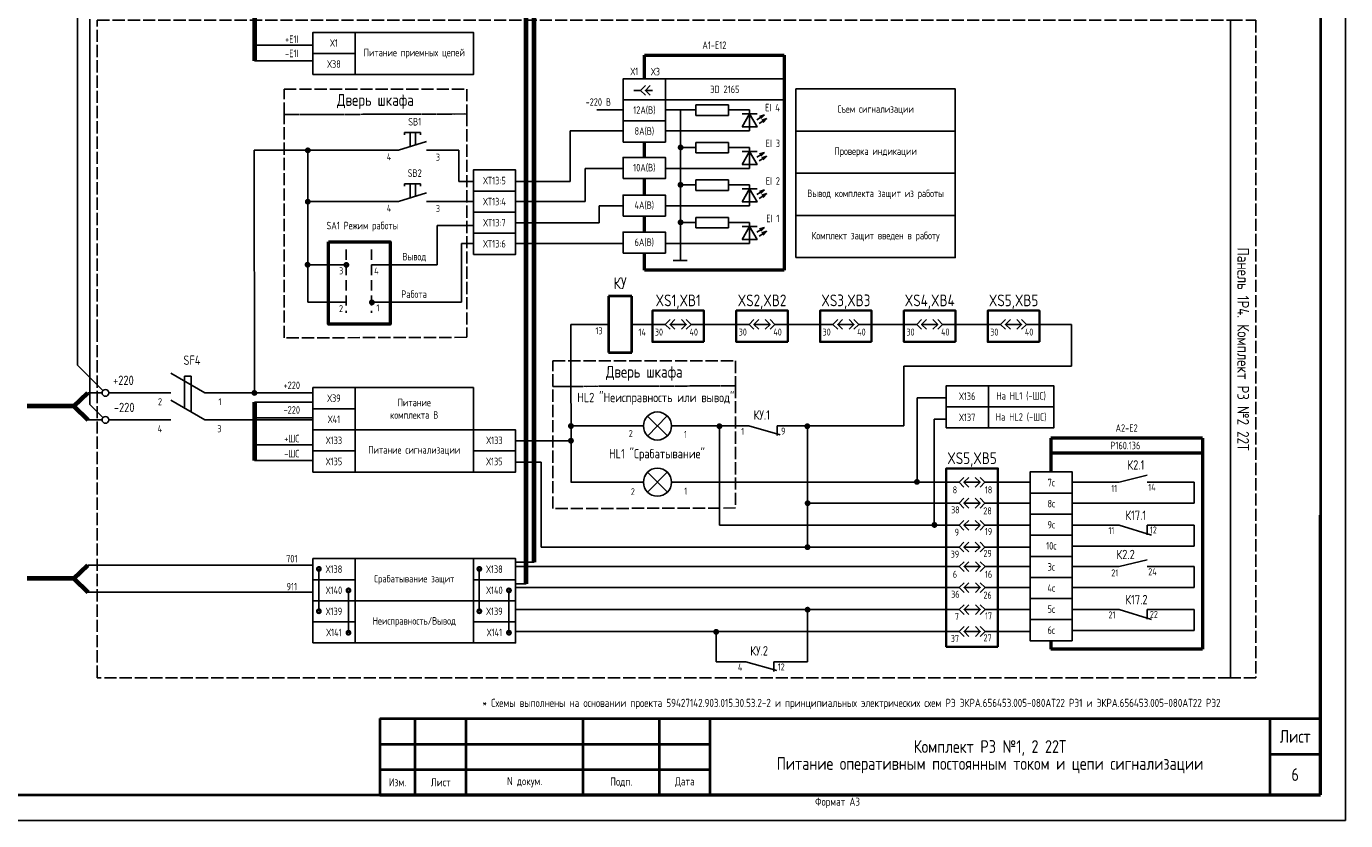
# Model space of a CAD drawing. Header units: millimetres. Extents: x 616 to 6446, y 2590 to 5711.
# Tile 23 of 50: x 3584 to 3843, y 3305 to 3461. Entities that reach past the tile are written whole.
import ezdxf

# ---------------------------------------------------------------- set-up
doc = ezdxf.new("R2010")
doc.units = ezdxf.units.MM
doc.linetypes.add('ACAD_ISO02W100', pattern=[15, 12, -3])
doc.linetypes.add('JIS_02_2.0', pattern=[3, 2, -1])
doc.layers.add('основная 0.5', color=7, linetype='Continuous', lineweight=50)
doc.styles.add('SIMPLEX', font='GOST.ttf', dxfattribs={"height": 5})

msp = doc.modelspace()

# ---------------------------------------------------------------- linework, layer by layer
for p, q in [((3843.08, 3305.35), (3843.08, 3602.4)), ((3843.08, 3305.35), (3843.08, 3602.4)), ((3703.15, 3448.89), (3704.46, 3448.89)), ((3706.78, 3448.89), (3705.41, 3448.89)), ((3701.05, 3445.05), (3695.84, 3445.05)), ((3715.29, 3445.05), (3709.33, 3445.05)), ((3712.31, 3445.05), (3712.31, 3415.42)), ((3715.29, 3443.96), (3715.29, 3446.02)), ((3715.29, 3446.02), (3721.74, 3446.02)), ((3721.74, 3443.96), (3721.74, 3446.02)), ((3725.9, 3445.05), (3721.74, 3445.05)), ((3725.9, 3440.94), (3725.9, 3445.05)), ((3715.29, 3443.96), (3721.74, 3443.96)), ((3724.42, 3444.25), (3727.37, 3444.25)), ((3658.05, 3440.61), (3661.18, 3440.61)), ((3658.05, 3440.61), (3658.05, 3440.16)), ((3659.14, 3437.85), (3659.14, 3440.61)), ((3660.23, 3438.2), (3660.23, 3440.61)), ((3661.18, 3440.61), (3661.18, 3440.16)), ((3690.6, 3430.99), (3690.6, 3440.94)), ((3690.6, 3440.94), (3701.05, 3440.94)), ((3725.9, 3440.94), (3709.33, 3440.94)), ((3628.53, 3389.42), (3628.51, 3437.11)), ((3656.83, 3437.11), (3628.51, 3437.11)), ((3639.01, 3407.23), (3639.03, 3437.1)), ((3656.83, 3437.11), (3662.36, 3438.87)), ((3668.72, 3437.11), (3662.36, 3437.11)), ((3668.72, 3430.99), (3668.72, 3437.11)), ((3715.29, 3437.68), (3712.31, 3437.68)), ((3715.29, 3436.59), (3715.29, 3438.65)), ((3715.29, 3438.65), (3721.74, 3438.65)), ((3721.74, 3436.59), (3721.74, 3438.65)), ((3725.9, 3437.68), (3721.74, 3437.68)), ((3724.42, 3436.88), (3727.37, 3436.88)), ((3725.9, 3433.56), (3725.9, 3437.68)), ((3715.29, 3436.59), (3721.74, 3436.59)), ((3693.54, 3427.02), (3693.54, 3433.56)), ((3693.54, 3433.56), (3701.03, 3433.56)), ((3725.9, 3433.56), (3709.33, 3433.56)), ((3658.05, 3430.52), (3661.18, 3430.52)), ((3658.05, 3430.52), (3658.05, 3430.07)), ((3659.14, 3427.76), (3659.14, 3430.52)), ((3660.23, 3428.11), (3660.23, 3430.52)), ((3661.18, 3430.52), (3661.18, 3430.07)), ((3671.58, 3430.99), (3668.72, 3430.99)), ((3679.87, 3430.99), (3690.6, 3430.99)), ((3715.29, 3430.31), (3712.31, 3430.31)), ((3715.29, 3429.22), (3715.29, 3431.28)), ((3715.29, 3431.28), (3721.74, 3431.28)), ((3715.29, 3429.22), (3721.74, 3429.22)), ((3721.74, 3429.22), (3721.74, 3431.28)), ((3725.9, 3430.31), (3721.74, 3430.31)), ((3724.42, 3429.51), (3727.37, 3429.51)), ((3725.9, 3426.19), (3725.9, 3430.31)), ((3656.83, 3427.02), (3639.01, 3427.02)), ((3656.83, 3427.02), (3662.36, 3428.78)), ((3671.58, 3427.02), (3662.36, 3427.02)), ((3679.87, 3427.02), (3693.54, 3427.02)), ((3696.34, 3422.85), (3696.34, 3426.19)), ((3696.34, 3426.19), (3701.03, 3426.19)), ((3725.9, 3426.19), (3709.33, 3426.19)), ((3715.29, 3421.84), (3715.29, 3423.9)), ((3715.29, 3423.9), (3721.74, 3423.9)), ((3721.74, 3421.84), (3721.74, 3423.9)), ((3664.47, 3414.6), (3664.47, 3422.31)), ((3664.47, 3422.31), (3671.58, 3422.31)), ((3679.87, 3422.85), (3696.34, 3422.85)), ((3715.29, 3422.94), (3712.31, 3422.94)), ((3715.29, 3421.84), (3721.74, 3421.84)), ((3725.9, 3422.94), (3721.74, 3422.94)), ((3724.42, 3422.14), (3727.37, 3422.14)), ((3725.9, 3418.82), (3725.9, 3422.94)), ((3671.58, 3418.82), (3669.25, 3418.82)), ((3669.25, 3418.82), (3669.25, 3407.23)), ((3679.87, 3418.82), (3701.03, 3418.82)), ((3725.9, 3418.82), (3709.33, 3418.82)), ((3646.6, 3414.6), (3639.01, 3414.6)), ((3664.47, 3414.6), (3651.57, 3414.6)), ((3710.88, 3415.42), (3713.64, 3415.42)), ((3646.6, 3407.23), (3639.01, 3407.23)), ((3669.25, 3407.23), (3651.57, 3407.23)), ((3690.79, 3371.86), (3690.76, 3402.88)), ((3698.13, 3402.88), (3690.76, 3402.88)), ((3702.74, 3402.88), (3706.77, 3402.88)), ((3709.31, 3402.88), (3706.77, 3402.88)), ((3713.43, 3402.88), (3710.26, 3402.88)), ((3716.92, 3402.88), (3714.39, 3402.88)), ((3716.92, 3402.88), (3723.26, 3402.88)), ((3725.8, 3402.88), (3723.26, 3402.88)), ((3729.92, 3402.88), (3726.75, 3402.88)), ((3733.41, 3402.88), (3730.87, 3402.88)), ((3733.41, 3402.88), (3739.74, 3402.88)), ((3742.28, 3402.88), (3739.74, 3402.88)), ((3746.41, 3402.88), (3743.23, 3402.88)), ((3749.89, 3402.88), (3747.36, 3402.88)), ((3756.23, 3402.88), (3749.89, 3402.88)), ((3758.77, 3402.88), (3756.23, 3402.88)), ((3762.89, 3402.88), (3759.72, 3402.88)), ((3766.38, 3402.88), (3763.84, 3402.88)), ((3766.38, 3402.88), (3772.71, 3402.88)), ((3775.25, 3402.88), (3772.71, 3402.88)), ((3779.38, 3402.88), (3776.2, 3402.88)), ((3782.87, 3402.88), (3780.33, 3402.88)), ((3789.2, 3402.88), (3782.87, 3402.88)), ((3789.2, 3394.7), (3789.2, 3402.88)), ((3614.76, 3392.72), (3614.76, 3386.43)), ((3614.76, 3392.72), (3616.09, 3392.72)), ((3616.09, 3392.72), (3616.09, 3385.67)), ((3756.23, 3394.7), (3756.23, 3382.92)), ((3756.23, 3394.7), (3789.2, 3394.7)), ((3764.55, 3388.45), (3758.85, 3388.45)), ((3758.85, 3388.45), (3758.85, 3371.86)), ((3705, 3382.92), (3690.76, 3382.92)), ((3709.73, 3380.97), (3705.81, 3384.87)), ((3705.83, 3380.95), (3709.71, 3384.89)), ((3707.77, 3382.92), (3707.77, 3382.92)), ((3710.53, 3382.92), (3716.55, 3382.92)), ((3716.55, 3382.92), (3725.77, 3382.92)), ((3719.98, 3363.42), (3719.98, 3382.92)), ((3731.91, 3381.2), (3725.77, 3382.92)), ((3731.29, 3382.92), (3756.23, 3382.92)), ((3731.29, 3382.92), (3731.29, 3381.04)), ((3737.25, 3382.92), (3737.25, 3359.11)), ((3764.55, 3384.25), (3762.21, 3384.25)), ((3762.21, 3384.25), (3762.21, 3363.42)), ((3679.87, 3380.02), (3690.76, 3380.02)), ((3684.92, 3375.79), (3679.87, 3375.79)), ((3684.92, 3359.11), (3684.92, 3375.79)), ((3709.73, 3369.91), (3705.81, 3373.81)), ((3705.83, 3369.89), (3709.71, 3373.83)), ((3804.09, 3373.22), (3798.56, 3371.86)), ((3705, 3371.86), (3690.76, 3371.86)), ((3707.77, 3371.86), (3707.77, 3371.86)), ((3710.53, 3371.86), (3715.35, 3371.86)), ((3760.52, 3371.86), (3715.35, 3371.86)), ((3760.52, 3371.86), (3764.55, 3371.86)), ((3767.08, 3371.86), (3764.55, 3371.86)), ((3771.21, 3371.86), (3768.03, 3371.86)), ((3774.7, 3371.86), (3772.16, 3371.86)), ((3781.03, 3371.86), (3774.7, 3371.86)), ((3789.34, 3371.86), (3798.56, 3371.86)), ((3804.09, 3371.86), (3813.3, 3371.86)), ((3813.3, 3371.86), (3813.3, 3367.75)), ((3737.25, 3367.75), (3764.55, 3367.75)), ((3767.08, 3367.75), (3764.55, 3367.75)), ((3771.21, 3367.75), (3768.03, 3367.75)), ((3774.7, 3367.75), (3772.16, 3367.75)), ((3781.03, 3367.75), (3774.7, 3367.75)), ((3813.3, 3367.75), (3789.34, 3367.75)), ((3760.52, 3363.42), (3719.98, 3363.42)), ((3760.52, 3363.42), (3764.55, 3363.42)), ((3767.08, 3363.42), (3764.55, 3363.42)), ((3771.21, 3363.42), (3768.03, 3363.42)), ((3774.7, 3363.42), (3772.16, 3363.42)), ((3781.03, 3363.42), (3774.7, 3363.42)), ((3789.34, 3363.42), (3798.56, 3363.42)), ((3804.88, 3361.48), (3798.56, 3363.42)), ((3804.09, 3363.42), (3813.3, 3363.42)), ((3804.09, 3363.42), (3804.09, 3361.54)), ((3813.3, 3363.42), (3813.3, 3359.31)), ((3684.92, 3359.11), (3760.52, 3359.11)), ((3760.52, 3359.11), (3764.55, 3359.11)), ((3767.08, 3359.11), (3764.55, 3359.11)), ((3771.21, 3359.11), (3768.03, 3359.11)), ((3774.7, 3359.11), (3772.16, 3359.11)), ((3781.03, 3359.11), (3774.7, 3359.11)), ((3813.3, 3359.31), (3789.34, 3359.31)), ((3804.09, 3356.63), (3798.56, 3355.28)), ((3595.81, 3355.57), (3640.03, 3355.57)), ((3641.2, 3346.5), (3641.2, 3354.82)), ((3672.75, 3346.5), (3672.75, 3354.82)), ((3679.87, 3355.28), (3764.55, 3355.28)), ((3767.1, 3355.28), (3764.57, 3355.28)), ((3771.23, 3355.28), (3768.05, 3355.28)), ((3774.72, 3355.28), (3772.18, 3355.28)), ((3781.05, 3355.28), (3774.72, 3355.28)), ((3789.34, 3355.28), (3798.56, 3355.28)), ((3804.09, 3355.28), (3813.3, 3355.28)), ((3813.3, 3355.28), (3813.3, 3351.16)), ((3595.81, 3350.26), (3640.03, 3350.26)), ((3647.02, 3342.28), (3647.02, 3350.6)), ((3678.57, 3342.28), (3678.57, 3350.6)), ((3679.87, 3351.16), (3764.55, 3351.16)), ((3767.1, 3351.16), (3764.57, 3351.16)), ((3771.23, 3351.16), (3768.05, 3351.16)), ((3774.72, 3351.16), (3772.18, 3351.16)), ((3781.05, 3351.16), (3774.72, 3351.16)), ((3813.3, 3351.16), (3789.34, 3351.16)), ((3679.87, 3346.84), (3764.55, 3346.84)), ((3737.25, 3336.55), (3737.25, 3346.84)), ((3767.1, 3346.84), (3764.57, 3346.84)), ((3771.23, 3346.84), (3768.05, 3346.84)), ((3774.72, 3346.84), (3772.18, 3346.84)), ((3781.05, 3346.84), (3774.72, 3346.84)), ((3789.34, 3346.84), (3798.56, 3346.84)), ((3804.88, 3344.89), (3798.56, 3346.84)), ((3804.09, 3346.84), (3813.3, 3346.84)), ((3804.09, 3346.84), (3804.09, 3344.96)), ((3813.3, 3346.84), (3813.3, 3342.72)), ((3679.87, 3342.53), (3764.55, 3342.53)), ((3719.3, 3336.55), (3719.3, 3342.53)), ((3767.1, 3342.53), (3764.57, 3342.53)), ((3771.23, 3342.53), (3768.05, 3342.53)), ((3774.72, 3342.53), (3772.18, 3342.53)), ((3781.05, 3342.53), (3774.72, 3342.53)), ((3813.3, 3342.72), (3789.34, 3342.72)), ((3719.3, 3336.55), (3725.12, 3336.55)), ((3731.26, 3334.84), (3725.12, 3336.55)), ((3730.64, 3336.55), (3737.25, 3336.55)), ((3730.64, 3336.55), (3730.64, 3334.67)), ((3423.06, 3305.35), (3843.08, 3305.35))]:
    msp.add_line(p, q)
at = {"lineweight": 40}
for p, q in [((3838.16, 3597.4), (3838.16, 3310.4)), ((3702.74, 3408.41), (3698.13, 3408.41)), ((3698.13, 3408.41), (3698.13, 3397.35)), ((3702.74, 3397.35), (3702.74, 3408.41)), ((3698.13, 3397.35), (3702.74, 3397.35)), ((3653.16, 3325.39), (3718.16, 3325.39)), ((3828.16, 3325.4), (3828.16, 3310.4)), ((3653.16, 3320.39), (3718.16, 3320.39)), ((3828.16, 3318.4), (3838.16, 3318.4)), ((3653.16, 3315.39), (3718.16, 3315.39)), ((3443.06, 3310.4), (3838.16, 3310.4))]:
    msp.add_line(p, q, dxfattribs=at)
at = {"color": 3, "lineweight": 70}
for p, q in [((3683.51, 3356.12), (3683.51, 3486.49)), ((3681.95, 3351.91), (3681.95, 3474.12)), ((3628.54, 3470), (3628.54, 3454.69)), ((3628.54, 3387.59), (3628.54, 3376.14))]:
    msp.add_line(p, q, dxfattribs=at)
at = {"color": 1}
for p, q in [((3593.75, 3465.77), (3593.75, 3394.9)), ((3598.76, 3389.89), (3593.75, 3394.9)), ((3612.07, 3393.29), (3618.78, 3389.42)), ((3598.57, 3389.42), (3595.81, 3389.42)), ((3612.07, 3389.42), (3599.9, 3389.42)), ((3640.03, 3389.42), (3618.78, 3389.42))]:
    msp.add_line(p, q, dxfattribs=at)
at = {"color": 5}
for p, q in [((3596.2, 3462.91), (3596.2, 3387.15)), ((3612.07, 3387.99), (3618.78, 3384.11)), ((3598.76, 3384.58), (3596.2, 3387.15)), ((3598.57, 3384.11), (3595.81, 3384.11)), ((3612.07, 3384.11), (3599.9, 3384.11)), ((3640.03, 3384.11), (3618.78, 3384.11))]:
    msp.add_line(p, q, dxfattribs=at)
at = {"color": 3}
for p, q in [((3640.03, 3457.79), (3628.54, 3457.79)), ((3640.03, 3454.69), (3628.54, 3454.69)), ((3640.03, 3387.59), (3628.54, 3387.59)), ((3640.03, 3384.5), (3628.54, 3384.5)), ((3640.03, 3379.23), (3628.54, 3379.23)), ((3640.03, 3376.14), (3628.54, 3376.14)), ((3679.87, 3356.12), (3683.51, 3356.12)), ((3679.87, 3351.91), (3681.95, 3351.91))]:
    msp.add_line(p, q, dxfattribs=at)
at = {"lineweight": 50}
for p, q in [((3705.25, 3451.17), (3705.25, 3455.78)), ((3705.25, 3455.78), (3732.69, 3455.78)), ((3732.69, 3455.78), (3732.69, 3413.53)), ((3705.25, 3435.71), (3705.25, 3438.73)), ((3705.25, 3428.32), (3705.25, 3431.56)), ((3705.25, 3421.04), (3705.25, 3424.18)), ((3705.25, 3413.53), (3705.25, 3416.9)), ((3732.69, 3413.53), (3705.25, 3413.53)), ((3814.94, 3380.51), (3785.09, 3380.51)), ((3785.09, 3380.51), (3785.09, 3373.88)), ((3814.94, 3380.51), (3814.94, 3339.04)), ((3814.94, 3377.56), (3785.09, 3377.56)), ((3785.09, 3340.7), (3785.09, 3339.04)), ((3814.94, 3339.04), (3785.09, 3339.04))]:
    msp.add_line(p, q, dxfattribs=at)
at = {"linetype": 'Continuous'}
for p, q in [((3727.31, 3443.13), (3728.8, 3444.08)), ((3727.78, 3442.38), (3729.28, 3443.33)), ((3728.8, 3444.08), (3727.82, 3443.77)), ((3728.8, 3444.08), (3728.1, 3443.33)), ((3729.28, 3443.33), (3728.3, 3443.02)), ((3729.28, 3443.33), (3728.58, 3442.58)), ((3727.31, 3435.76), (3728.8, 3436.71)), ((3727.78, 3435.01), (3729.28, 3435.96)), ((3728.8, 3436.71), (3727.82, 3436.39)), ((3728.8, 3436.71), (3728.1, 3435.96)), ((3729.28, 3435.96), (3728.3, 3435.64)), ((3729.28, 3435.96), (3728.58, 3435.21)), ((3727.31, 3428.39), (3728.8, 3429.34)), ((3728.8, 3429.34), (3727.82, 3429.02)), ((3728.8, 3429.34), (3728.1, 3428.59)), ((3727.78, 3427.64), (3729.28, 3428.59)), ((3729.28, 3428.59), (3728.3, 3428.27)), ((3729.28, 3428.59), (3728.58, 3427.84)), ((3727.31, 3421.01), (3728.8, 3421.96)), ((3728.8, 3421.96), (3727.83, 3421.65)), ((3728.8, 3421.96), (3728.1, 3421.21)), ((3727.79, 3420.26), (3729.28, 3421.21)), ((3729.28, 3421.21), (3728.3, 3420.9)), ((3729.28, 3421.21), (3728.58, 3420.46))]:
    msp.add_line(p, q, dxfattribs=at)
at = {"linetype": 'JIS_02_2.0'}
for p, q in [((3646.6, 3417.58), (3646.6, 3405.15)), ((3651.57, 3417.58), (3651.57, 3405.15))]:
    msp.add_line(p, q, dxfattribs=at)
at = {"lineweight": 70}
for p, q in [((3593.04, 3386.81), (3595.81, 3389.42)), ((3593.04, 3386.81), (3583.83, 3386.81)), ((3593.04, 3386.81), (3595.81, 3384.11)), ((3593.04, 3352.96), (3595.81, 3355.57)), ((3593.04, 3352.96), (3583.83, 3352.96)), ((3593.04, 3352.96), (3595.81, 3350.26))]:
    msp.add_line(p, q, dxfattribs=at)
at = {"color": 32, "linetype": 'ACAD_ISO02W100', "ltscale": 0.2, "true_color": 0xcd6928}
for points in [[(3597.64, 3401.42), (3597.64, 3462.66), (3820.43, 3462.66), (3820.43, 3333.43), (3597.64, 3333.43), (3597.64, 3401.42)], [(3825.45, 3462.66), (3825.45, 3462.66), (3825.45, 3333.43), (3820.43, 3333.43), (3820.43, 3462.66), (3825.45, 3462.66)], [(3634.37, 3449.14), (3634.37, 3449.14), (3670.27, 3449.14), (3670.27, 3444.25), (3634.37, 3444.13), (3634.37, 3449.14)], [(3634.37, 3444.13), (3634.37, 3444.13), (3670.27, 3444.25), (3670.27, 3400.35), (3634.37, 3400.23), (3634.37, 3444.13)], [(3687.23, 3395.7), (3687.23, 3395.7), (3723.13, 3395.7), (3723.13, 3390.81), (3687.23, 3390.69), (3687.23, 3395.7)], [(3687.23, 3390.69), (3687.23, 3390.69), (3723.13, 3390.81), (3723.13, 3366.8), (3687.23, 3366.68), (3687.23, 3390.69)]]:
    msp.add_lwpolyline(points, dxfattribs=at)
for points in [[(3640.03, 3456.13), (3648.32, 3456.13), (3648.32, 3460.28), (3640.03, 3460.28)], [(3648.32, 3451.99), (3671.58, 3451.99), (3671.58, 3460.28), (3648.32, 3460.28)], [(3640.03, 3451.99), (3648.32, 3451.99), (3648.32, 3456.13), (3640.03, 3456.13)], [(3701.05, 3447.03), (3709.34, 3447.03), (3709.34, 3451.17), (3701.05, 3451.17)], [(3709.35, 3447.03), (3732.69, 3447.03), (3732.69, 3451.17), (3709.35, 3451.17)], [(3735.01, 3440.89), (3766.34, 3440.89), (3766.34, 3449.18), (3735.01, 3449.18)], [(3701.05, 3442.88), (3709.34, 3442.88), (3709.34, 3447.03), (3701.05, 3447.03)], [(3701.05, 3438.73), (3709.34, 3438.73), (3709.34, 3442.88), (3701.05, 3442.88)], [(3724.42, 3441.7), (3727.37, 3441.7), (3725.9, 3444.25)], [(3735.01, 3432.59), (3766.34, 3432.59), (3766.34, 3440.89), (3735.01, 3440.89)], [(3724.42, 3434.33), (3727.37, 3434.33), (3725.9, 3436.88)], [(3701.03, 3431.56), (3709.33, 3431.56), (3709.33, 3435.71), (3701.03, 3435.71)], [(3671.58, 3429.09), (3679.87, 3429.09), (3679.87, 3433.24), (3671.58, 3433.24)], [(3735.01, 3424.3), (3766.34, 3424.3), (3766.34, 3432.59), (3735.01, 3432.59)], [(3671.58, 3424.95), (3679.87, 3424.95), (3679.87, 3429.1), (3671.58, 3429.1)], [(3724.42, 3426.95), (3727.37, 3426.95), (3725.9, 3429.51)], [(3701.03, 3424.18), (3709.33, 3424.18), (3709.33, 3428.32), (3701.03, 3428.32)], [(3671.58, 3420.81), (3679.87, 3420.81), (3679.87, 3424.95), (3671.58, 3424.95)], [(3735.01, 3416.01), (3766.34, 3416.01), (3766.34, 3424.3), (3735.01, 3424.3)], [(3724.42, 3419.58), (3727.37, 3419.58), (3725.9, 3422.14)], [(3671.58, 3416.66), (3679.87, 3416.66), (3679.87, 3420.81), (3671.58, 3420.81)], [(3701.03, 3416.9), (3709.33, 3416.9), (3709.33, 3421.04), (3701.03, 3421.04)], [(3640.03, 3386.31), (3648.32, 3386.31), (3648.32, 3390.46), (3640.03, 3390.46)], [(3648.32, 3382.16), (3671.58, 3382.16), (3671.58, 3390.46), (3648.32, 3390.46)], [(3764.55, 3386.69), (3772.84, 3386.69), (3772.84, 3390.84), (3764.55, 3390.84)], [(3772.84, 3386.69), (3785.7, 3386.69), (3785.7, 3390.84), (3772.84, 3390.84)], [(3640.03, 3382.16), (3648.32, 3382.16), (3648.32, 3386.31), (3640.03, 3386.31)], [(3764.55, 3382.55), (3772.84, 3382.55), (3772.84, 3386.69), (3764.55, 3386.69)], [(3772.84, 3382.55), (3785.7, 3382.55), (3785.7, 3386.69), (3772.84, 3386.69)], [(3640.03, 3378.02), (3648.32, 3378.02), (3648.32, 3382.16), (3640.03, 3382.16)], [(3648.32, 3373.87), (3671.58, 3373.87), (3671.58, 3382.16), (3648.32, 3382.16)], [(3671.58, 3378.02), (3679.87, 3378.02), (3679.87, 3382.16), (3671.58, 3382.16)], [(3640.03, 3373.87), (3648.32, 3373.87), (3648.32, 3378.02), (3640.03, 3378.02)], [(3671.58, 3373.87), (3679.87, 3373.87), (3679.87, 3378.02), (3671.58, 3378.02)], [(3789.34, 3369.73), (3781.05, 3369.73), (3781.05, 3373.88), (3789.34, 3373.88)], [(3789.34, 3365.58), (3781.05, 3365.58), (3781.05, 3369.73), (3789.34, 3369.73)], [(3789.34, 3361.44), (3781.05, 3361.44), (3781.05, 3365.58), (3789.34, 3365.58)], [(3789.34, 3357.29), (3781.05, 3357.29), (3781.05, 3361.44), (3789.34, 3361.44)], [(3640.03, 3352.7), (3648.32, 3352.7), (3648.32, 3356.85), (3640.03, 3356.85)], [(3648.32, 3348.55), (3671.58, 3348.55), (3671.58, 3356.85), (3648.32, 3356.85)], [(3671.58, 3352.7), (3679.87, 3352.7), (3679.87, 3356.85), (3671.58, 3356.85)], [(3789.34, 3353.14), (3781.05, 3353.14), (3781.05, 3357.29), (3789.34, 3357.29)], [(3640.03, 3348.55), (3648.32, 3348.55), (3648.32, 3352.7), (3640.03, 3352.7)], [(3671.58, 3348.55), (3679.87, 3348.55), (3679.87, 3352.7), (3671.58, 3352.7)], [(3789.34, 3349), (3781.05, 3349), (3781.05, 3353.14), (3789.34, 3353.14)], [(3789.34, 3344.85), (3781.05, 3344.85), (3781.05, 3349), (3789.34, 3349)], [(3640.03, 3344.41), (3648.32, 3344.41), (3648.32, 3348.55), (3640.03, 3348.55)], [(3648.32, 3340.26), (3671.58, 3340.26), (3671.58, 3348.55), (3648.32, 3348.55)], [(3671.58, 3344.41), (3679.87, 3344.41), (3679.87, 3348.55), (3671.58, 3348.55)], [(3640.03, 3340.26), (3648.32, 3340.26), (3648.32, 3344.41), (3640.03, 3344.41)], [(3671.58, 3340.26), (3679.87, 3340.26), (3679.87, 3344.41), (3671.58, 3344.41)], [(3789.34, 3340.7), (3781.05, 3340.7), (3781.05, 3344.85), (3789.34, 3344.85)]]:
    msp.add_lwpolyline(points, close=True)
for points in [[(3705.41, 3449.85), (3704.46, 3448.89), (3705.41, 3447.94)], [(3706.36, 3449.85), (3705.41, 3448.89), (3706.36, 3447.94)], [(3710.26, 3403.83), (3709.31, 3402.88), (3710.26, 3401.93)], [(3711.21, 3403.83), (3710.26, 3402.88), (3711.21, 3401.93)], [(3712.48, 3403.83), (3713.43, 3402.88), (3712.48, 3401.93)], [(3713.43, 3403.83), (3714.39, 3402.88), (3713.43, 3401.93)], [(3726.75, 3403.83), (3725.8, 3402.88), (3726.75, 3401.93)], [(3727.7, 3403.83), (3726.75, 3402.88), (3727.7, 3401.93)], [(3728.97, 3403.83), (3729.92, 3402.88), (3728.97, 3401.93)], [(3729.92, 3403.83), (3730.87, 3402.88), (3729.92, 3401.93)], [(3743.23, 3403.83), (3742.28, 3402.88), (3743.23, 3401.93)], [(3744.18, 3403.83), (3743.23, 3402.88), (3744.18, 3401.93)], [(3745.45, 3403.83), (3746.41, 3402.88), (3745.45, 3401.93)], [(3746.41, 3403.83), (3747.36, 3402.88), (3746.41, 3401.93)], [(3759.72, 3403.83), (3758.77, 3402.88), (3759.72, 3401.93)], [(3760.67, 3403.83), (3759.72, 3402.88), (3760.67, 3401.93)], [(3761.94, 3403.83), (3762.89, 3402.88), (3761.94, 3401.93)], [(3762.89, 3403.83), (3763.84, 3402.88), (3762.89, 3401.93)], [(3776.2, 3403.83), (3775.25, 3402.88), (3776.2, 3401.93)], [(3777.16, 3403.83), (3776.2, 3402.88), (3777.16, 3401.93)], [(3778.42, 3403.83), (3779.38, 3402.88), (3778.42, 3401.93)], [(3779.38, 3403.83), (3780.33, 3402.88), (3779.38, 3401.93)], [(3768.03, 3372.81), (3767.08, 3371.86), (3768.03, 3370.91)], [(3768.99, 3372.81), (3768.03, 3371.86), (3768.99, 3370.91)], [(3770.26, 3372.81), (3771.21, 3371.86), (3770.26, 3370.91)], [(3771.21, 3372.81), (3772.16, 3371.86), (3771.21, 3370.91)], [(3768.03, 3368.7), (3767.08, 3367.75), (3768.03, 3366.79)], [(3768.99, 3368.7), (3768.03, 3367.75), (3768.99, 3366.79)], [(3770.26, 3368.7), (3771.21, 3367.75), (3770.26, 3366.79)], [(3771.21, 3368.7), (3772.16, 3367.75), (3771.21, 3366.79)], [(3768.03, 3364.37), (3767.08, 3363.42), (3768.03, 3362.47)], [(3768.99, 3364.37), (3768.03, 3363.42), (3768.99, 3362.47)], [(3770.26, 3364.37), (3771.21, 3363.42), (3770.26, 3362.47)], [(3771.21, 3364.37), (3772.16, 3363.42), (3771.21, 3362.47)], [(3768.03, 3360.07), (3767.08, 3359.11), (3768.03, 3358.16)], [(3768.99, 3360.07), (3768.03, 3359.11), (3768.99, 3358.16)], [(3770.26, 3360.07), (3771.21, 3359.11), (3770.26, 3358.16)], [(3771.21, 3360.07), (3772.16, 3359.11), (3771.21, 3358.16)], [(3768.05, 3356.23), (3767.1, 3355.28), (3768.05, 3354.32)], [(3769.01, 3356.23), (3768.05, 3355.28), (3769.01, 3354.32)], [(3770.28, 3356.23), (3771.23, 3355.28), (3770.28, 3354.32)], [(3771.23, 3356.23), (3772.18, 3355.28), (3771.23, 3354.32)], [(3768.05, 3352.11), (3767.1, 3351.16), (3768.05, 3350.21)], [(3769.01, 3352.11), (3768.05, 3351.16), (3769.01, 3350.21)], [(3770.28, 3352.11), (3771.23, 3351.16), (3770.28, 3350.21)], [(3771.23, 3352.11), (3772.18, 3351.16), (3771.23, 3350.21)], [(3768.05, 3347.79), (3767.1, 3346.84), (3768.05, 3345.88)], [(3769.01, 3347.79), (3768.05, 3346.84), (3769.01, 3345.88)], [(3770.28, 3347.79), (3771.23, 3346.84), (3770.28, 3345.88)], [(3771.23, 3347.79), (3772.18, 3346.84), (3771.23, 3345.88)], [(3768.05, 3343.48), (3767.1, 3342.53), (3768.05, 3341.57)], [(3769.01, 3343.48), (3768.05, 3342.53), (3769.01, 3341.57)], [(3770.28, 3343.48), (3771.23, 3342.53), (3770.28, 3341.57)], [(3771.23, 3343.48), (3772.18, 3342.53), (3771.23, 3341.57)]]:
    msp.add_lwpolyline(points)
at = {"const_width": 0.461}
for points in [[(3638.69, 3437.1, 1), (3639.38, 3437.1, 1)], [(3711.99, 3437.67, 1), (3712.68, 3437.67, 1)], [(3711.96, 3430.31, 1), (3712.65, 3430.31, 1)], [(3638.68, 3427.01, 1), (3639.37, 3427.01, 1)], [(3711.98, 3422.95, 1), (3712.67, 3422.95, 1)], [(3638.64, 3414.62, 1), (3639.33, 3414.62, 1)], [(3646.26, 3414.59, 1), (3646.95, 3414.59, 1)], [(3651.28, 3407.22, 1), (3651.97, 3407.22, 1)], [(3628.19, 3389.42, 1), (3628.88, 3389.42, 1)], [(3690.42, 3382.91, 1), (3691.11, 3382.91, 1)], [(3719.62, 3382.87, 1), (3720.31, 3382.87, 1)], [(3736.89, 3382.87, 1), (3737.58, 3382.87, 1)], [(3690.42, 3380.02, 1), (3691.11, 3380.02, 1)], [(3758.45, 3371.93, 1), (3759.14, 3371.93, 1)], [(3736.96, 3367.74, 1), (3737.65, 3367.74, 1)], [(3761.88, 3363.47, 1), (3762.58, 3363.47, 1)], [(3736.94, 3359.1, 1), (3737.63, 3359.1, 1)], [(3641.55, 3354.82, -1), (3640.86, 3354.82, -1)], [(3673.1, 3354.82, -1), (3672.41, 3354.82, -1)], [(3647.37, 3350.6, -1), (3646.67, 3350.6, -1)], [(3678.92, 3350.6, -1), (3678.22, 3350.6, -1)], [(3641.55, 3346.5, -1), (3640.86, 3346.5, -1)], [(3673.1, 3346.5, -1), (3672.41, 3346.5, -1)], [(3736.94, 3346.81, 1), (3737.63, 3346.81, 1)], [(3647.37, 3342.28, -1), (3646.67, 3342.28, -1)], [(3678.92, 3342.28, -1), (3678.22, 3342.28, -1)], [(3718.98, 3342.45, 1), (3719.67, 3342.45, 1)]]:
    msp.add_lwpolyline(points, format="xyb", close=True, dxfattribs=at)
at = {"lineweight": 50}
msp.add_lwpolyline([(3643.07, 3419.15), (3655.23, 3419.15), (3655.23, 3402.91), (3643.07, 3402.91)], close=True, dxfattribs=at)
at = {"lineweight": 35}
for points in [[(3716.92, 3399.45), (3706.77, 3399.45), (3706.77, 3405.59), (3716.92, 3405.59)], [(3733.41, 3399.45), (3723.26, 3399.45), (3723.26, 3405.59), (3733.41, 3405.59)], [(3749.89, 3399.45), (3739.74, 3399.45), (3739.74, 3405.59), (3749.89, 3405.59)], [(3766.38, 3399.45), (3756.23, 3399.45), (3756.23, 3405.59), (3766.38, 3405.59)], [(3782.87, 3399.45), (3772.71, 3399.45), (3772.71, 3405.59), (3782.87, 3405.59)], [(3774.7, 3339.53), (3764.55, 3339.53), (3764.55, 3374.57), (3774.7, 3374.57)]]:
    msp.add_lwpolyline(points, close=True, dxfattribs=at)
for centre, radius in [((3599.23, 3389.42), 0.663), ((3707.77, 3382.92), 2.76), ((3599.23, 3384.11), 0.663), ((3707.77, 3371.86), 2.76)]:
    msp.add_circle(centre, radius)
at = {"layer": 'основная 0.5', "color": 0}
for p, q in [((3838.16, 3310.4), (3838.16, 3365.4)), ((3653.16, 3310.4), (3838.16, 3310.4))]:
    msp.add_line(p, q, dxfattribs=at)
at = {"layer": 'основная 0.5', "lineweight": 40}
for p, q in [((3653.16, 3325.39), (3653.16, 3310.4)), ((3660.16, 3310.4), (3660.16, 3325.39)), ((3670.16, 3310.4), (3670.16, 3325.39)), ((3693.16, 3310.4), (3693.16, 3325.39)), ((3708.16, 3310.4), (3708.16, 3325.39)), ((3718.16, 3310.4), (3718.16, 3325.4)), ((3718.16, 3325.4), (3838.16, 3325.4))]:
    msp.add_line(p, q, dxfattribs=at)

# ---------------------------------------------------------------- texts
at = {"style": 'SIMPLEX'}
for s, height, p in [('13', 1.382, (3695.6, 3400.95)), ('14', 1.382, (3704.06, 3400.68)), ('30', 1.382, (3707.27, 3400.69)), ('40', 1.382, (3714.08, 3400.69)), ('30', 1.382, (3723.75, 3400.69)), ('40', 1.382, (3730.57, 3400.69)), ('30', 1.382, (3740.24, 3400.69)), ('40', 1.382, (3747.05, 3400.69)), ('30', 1.382, (3756.73, 3400.69)), ('40', 1.382, (3763.54, 3400.69)), ('30', 1.382, (3773.21, 3400.69)), ('40', 1.382, (3780.02, 3400.69)), ('КУ.1', 1.843, (3726.67, 3384.16)), ('1', 1.38, (3724.25, 3381.17)), ('9', 1.38, (3732.08, 3381.22)), ('2', 1.38, (3702.13, 3380.75)), ('1', 1.38, (3713, 3380.57)), ('К2.1', 1.843, (3800.17, 3374.34)), ('2', 1.38, (3702.55, 3369.32)), ('1', 1.38, (3713.06, 3369.44)), ('8', 1.38, (3765.83, 3369.67)), ('18', 1.382, (3772.15, 3369.67)), ('11', 1.382, (3797.01, 3369.94)), ('14', 1.382, (3804.28, 3370.17)), ('38', 1.382, (3765.5, 3365.74)), ('28', 1.382, (3771.85, 3365.55)), ('К17.1', 1.843, (3799.76, 3364.45)), ('9', 1.38, (3766.22, 3361.34)), ('19', 1.382, (3772.16, 3361.49)), ('11', 1.382, (3796.45, 3361.67)), ('12', 1.382, (3804.6, 3361.79)), ('39', 1.382, (3765.43, 3357.03)), ('29', 1.382, (3771.87, 3357.18)), ('К2.2', 1.843, (3798.02, 3356.74)), ('6', 1.38, (3765.85, 3353.08)), ('16', 1.382, (3772.17, 3353.08)), ('21', 1.382, (3797.01, 3353.35)), ('24', 1.382, (3804.28, 3353.58)), ('36', 1.382, (3765.52, 3349.15)), ('26', 1.382, (3771.87, 3348.97)), ('К17.2', 1.843, (3799.76, 3347.87)), ('7', 1.38, (3766.24, 3344.76)), ('17', 1.382, (3772.18, 3344.9)), ('21', 1.382, (3796.45, 3345.09)), ('22', 1.382, (3804.6, 3345.2)), ('37', 1.382, (3765.45, 3340.45)), ('27', 1.382, (3771.89, 3340.6)), ('КУ.2', 1.843, (3726.02, 3337.8)), ('4', 1.38, (3723.6, 3334.81)), ('12', 1.382, (3731.43, 3334.86))]:
    msp.add_text(s, height=height, dxfattribs=at).set_placement(p)
for s, insert, char_height, width, attachment_point in [('+Е1I', (3635.88, 3458.95), 1.474, 8.2935, 5), ('Х1', (3644.18, 3458.21), 1.474, 8.2935, 5), ('Питание приемных цепей', (3659.95, 3456.13), 1.4744, 23.2564, 5), ('A1-E12', (3718.97, 3457.77), 1.474, 27.4373, 5), ('-Е1I', (3635.88, 3456.15), 1.474, 8.2935, 5), ('Х38', (3644.18, 3454.06), 1.474, 8.2935, 5), ('ЭD 2165', (3721.02, 3449.1), 1.474, 23.342, 5), ('Дверь шкафа', (3652.32, 3446.69), 2.3037, 35.8958, 5), ('-220 В', (3696.13, 3446.59), 1.474, 8.2935, 5), ('12A(B)', (3705.2, 3444.95), 1.474, 8.2935, 5), ('EI 4', (3730.39, 3445.51), 1.474, 8.2935, 5), ('Съем сигнализации', (3750.67, 3445.03), 1.4744, 31.331, 5), ('SB1', (3660.05, 3442.72), 1.474, 8.2935, 5), ('8А(В)', (3705.2, 3440.81), 1.474, 8.2935, 5), ('EI 3', (3730.46, 3438.46), 1.474, 8.2935, 5), ('Проверка индикации', (3750.67, 3436.74), 1.4744, 31.331, 5), ('4', (3655.43, 3435.83), 1.38, 5.3742, 6), ('3', (3665.03, 3435.75), 1.38, 5.3742, 6), ('10А(В)', (3705.18, 3433.64), 1.474, 8.2935, 5), ('SB2', (3660.05, 3432.63), 1.474, 8.2935, 5), ('ХТ13:5', (3675.73, 3431.16), 1.474, 8.2935, 5), ('EI 2', (3730.46, 3431.08), 1.474, 8.2935, 5), ('Вывод комплекта защит из работы', (3750.67, 3428.45), 1.4744, 31.331, 5), ('4', (3655.43, 3425.74), 1.38, 5.3742, 6), ('3', (3665.03, 3425.65), 1.38, 5.3742, 6), ('ХТ13:4', (3675.73, 3427.03), 1.474, 8.2935, 5), ('4А(В)', (3705.18, 3426.25), 1.474, 8.2935, 5), ('SA1 Режим работы', (3649.78, 3422.12), 1.4744, 13.877, 5), ('ХТ13:7', (3675.73, 3422.88), 1.474, 8.2935, 5), ('EI 1', (3730.46, 3423.71), 1.474, 8.2935, 5), ('Комплект защит введен в работу', (3750.67, 3420.15), 1.4744, 31.331, 5), ('ХТ13:6', (3675.73, 3418.73), 1.474, 8.2935, 5), ('6А(В)', (3705.18, 3418.97), 1.474, 8.2935, 5), ('Вывод', (3659.97, 3416.1), 1.474, 8.2935, 5), ('3', (3645.99, 3413.43), 1.38, 5.3742, 6), ('4', (3652.95, 3413.41), 1.38, 5.3742, 6), ('Работа', (3659.93, 3408.83), 1.474, 8.2935, 5), ('2', (3645.96, 3405.99), 1.38, 5.3742, 6), ('1', (3653.1, 3406.15), 1.38, 5.3742, 6), ('SF4', (3617.93, 3395.85), 1.843, 8.9385, 6), ('+220', (3602.78, 3391.89), 1.843, 6.3123, 5), ('Дверь шкафа', (3705.18, 3393.26), 2.3037, 35.8958, 5), ('+220', (3635.88, 3390.92), 1.474, 8.2935, 5), ('-220', (3602.93, 3386.56), 1.843, 6.3123, 5), ('2', (3610.37, 3387.69), 1.38, 5.3742, 6), ('1', (3622.05, 3387.69), 1.38, 5.3629, 6), ('Х39', (3644.18, 3388.38), 1.474, 8.2935, 5), ('Питание \\Pкомплекта В', (3659.95, 3386.31), 1.4744, 23.2564, 5), ('Х136', (3768.69, 3388.77), 1.474, 8.2935, 5), ('На HL1 (-ШС)', (3779.27, 3388.77), 1.4744, 12.8566, 5), ('-220', (3635.88, 3386.08), 1.474, 8.2935, 5), ('Х41', (3644.18, 3384.24), 1.474, 8.2935, 5), ('Х137', (3768.69, 3384.62), 1.474, 8.2935, 5), ('На HL2 (-ШС)', (3779.27, 3384.62), 1.4744, 12.8565, 5), ('4', (3610.37, 3382.38), 1.38, 4.7107, 6), ('3', (3622.05, 3382.38), 1.38, 4.6994, 6), ('A2-E2', (3800.02, 3382.51), 1.474, 29.8518, 5), ('+ШС', (3635.88, 3380.45), 1.474, 8.2935, 5), ('Х133', (3644.18, 3380.09), 1.474, 8.2935, 5), ('Х133', (3675.73, 3380.09), 1.474, 8.2935, 5), ('Р160.136', (3799.77, 3379.08), 1.474, 29.8518, 5), ('-ШС', (3635.88, 3377.49), 1.474, 8.2935, 5), ('Питание сигнализации', (3659.95, 3378.02), 1.4744, 23.2564, 5), ('Х135', (3644.18, 3375.94), 1.474, 8.2935, 5), ('Х135', (3675.73, 3375.94), 1.474, 8.2935, 5), ('7с', (3785.2, 3371.8), 1.474, 8.2935, 5), ('8с', (3785.2, 3367.66), 1.474, 8.2935, 5), ('9с', (3785.2, 3363.51), 1.474, 8.2935, 5), ('10с', (3785.2, 3359.36), 1.474, 8.2935, 5), ('701', (3635.88, 3356.83), 1.474, 8.2935, 5), ('Х138', (3644.18, 3354.77), 1.474, 8.2935, 5), ('Срабатывание защит ', (3659.95, 3352.7), 1.4744, 23.2564, 5), ('Х138', (3675.73, 3354.77), 1.474, 8.2935, 5), ('3с', (3785.2, 3355.22), 1.474, 8.2935, 5), ('911', (3635.88, 3351.34), 1.474, 8.2935, 5), ('Х140', (3644.18, 3350.63), 1.474, 8.2935, 5), ('Х140', (3675.73, 3350.63), 1.474, 8.2935, 5), ('4с', (3785.2, 3351.07), 1.474, 8.2935, 5), ('Х139', (3644.18, 3346.48), 1.474, 8.2935, 5), ('Х139', (3675.73, 3346.48), 1.474, 8.2935, 5), ('5с', (3785.2, 3346.92), 1.474, 8.2935, 5), ('Неисправность/Вывод ', (3659.95, 3344.41), 1.4744, 23.2564, 5), ('6с', (3785.2, 3342.78), 1.474, 8.2935, 5), ('Х141', (3644.18, 3342.33), 1.474, 8.2935, 5), ('Х141', (3675.73, 3342.33), 1.474, 8.2935, 5)]:
    msp.add_mtext(s, dxfattribs=dict(at, insert=insert, char_height=char_height, width=width, attachment_point=attachment_point))
at = {"color": 7, "char_height": 1.474, "attachment_point": 5, "style": 'SIMPLEX'}
for s, insert, width in [('Х1', (3703.23, 3452.61), 4.7596), ('Х3', (3707.39, 3452.58), 3.2286)]:
    msp.add_mtext(s, dxfattribs=dict(at, insert=insert, width=width))
at = {"insert": (3822.94, 3398.04), "char_height": 2.3037, "width": 129.2213, "attachment_point": 5, "rotation": 270, "style": 'SIMPLEX'}
msp.add_mtext('Панель 1Р4. Комплект РЗ №2 22Т', dxfattribs=at)
at = {"lineweight": 50, "attachment_point": 5, "style": 'SIMPLEX'}
for s, insert, char_height, width in [('КУ', (3700.44, 3410.98), 2.304, 4.6075), ('XS1,XB1', (3711.85, 3407.34), 2.304, 11.572), ('XS2,XB2', (3728.33, 3407.34), 2.304, 11.572), ('XS3,XB3', (3744.82, 3407.34), 2.304, 11.572), ('XS4,XB4', (3761.3, 3407.34), 2.304, 11.572), ('XS5,XB5', (3777.79, 3407.34), 2.304, 11.572), ('HL2 "Неисправность или вывод"', (3707.44, 3388.27), 1.843, 31.5233), ('HL1 "Срабатывание"', (3707.68, 3377.22), 1.843, 25.3056), ('XS5,XB5', (3769.62, 3376.32), 2.304, 11.572)]:
    msp.add_mtext(s, dxfattribs=dict(at, insert=insert, char_height=char_height, width=width))
at = {"lineweight": 35, "attachment_point": 5, "line_spacing_factor": 0.8, "style": 'SIMPLEX'}
for s, insert, char_height, width in [('\\pi-4.8,l6.4,t6.4;*^IСхемы выполнены на основании проекта 59427142.903.015.Э0.53.2-2 и принципиальных электрических схем РЭ ЭКРА.656453.005-080AТ22 РЭ1 и ЭКРА.656453.005-080AТ22 РЭ2', (3745.13, 3328.27), 1.6, 185), ('Лист', (3833.16, 3321.9), 2.5, 10), ('Комплект РЗ №1, 2 22Т\\PПитание оперативным постоянным током и цепи сигнализации', (3773.16, 3317.9), 2.5, 110), ('6', (3833.16, 3314.4), 2.5, 10), ('Изм.', (3656.66, 3312.89), 1.6, 7), ('Лист', (3665.16, 3312.89), 1.6, 10), ('N докум.', (3681.66, 3312.89), 1.6, 23), ('Подп.', (3700.66, 3312.89), 1.6, 15), ('Дата', (3713.16, 3312.89), 1.6, 10)]:
    msp.add_mtext(s, dxfattribs=dict(at, insert=insert, char_height=char_height, width=width))
at = {"lineweight": 30, "insert": (3738.76, 3309.87), "char_height": 1.6, "attachment_point": 1, "style": 'SIMPLEX'}
msp.add_mtext_dynamic_manual_height_columns('Формат А3', width=45.8537, gutter_width=12.5, heights=[0], dxfattribs=at)

doc.saveas('drawing.dxf')
